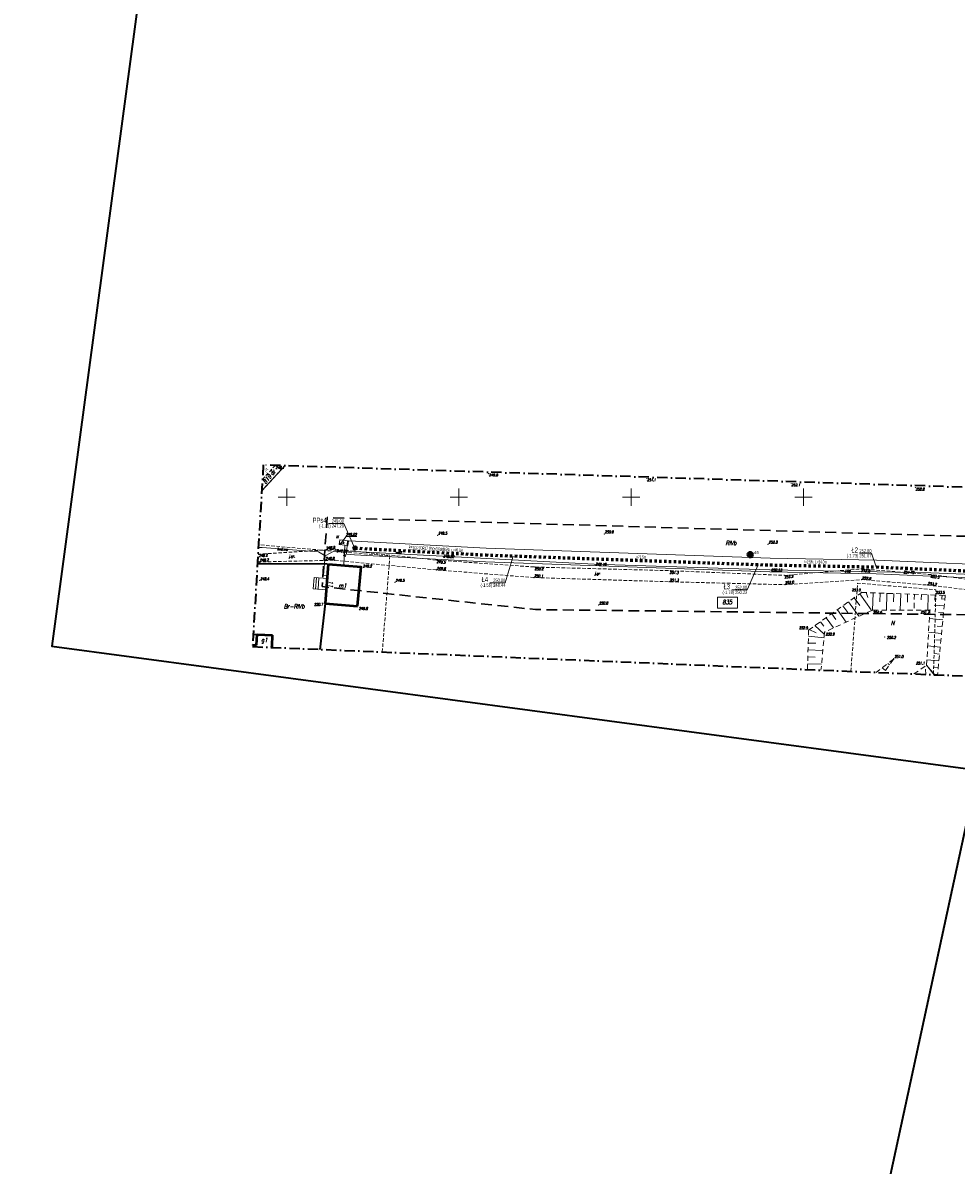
# Model space of a CAD drawing. Header units: millimetres. Extents: x 7436010 to 7436992, y 5663514 to 5666647.
# Tile 58 of 73: x 7436373 to 7436644, y 5665806 to 5666138. Entities that reach past the tile are written whole.
import ezdxf
from ezdxf.enums import TextEntityAlignment as Align

# ---------------------------------------------------------------- set-up
doc = ezdxf.new("R2010")
doc.units = ezdxf.units.MM
doc.header["$PDSIZE"] = 1
for name, pattern in [('$0$HIDDEN', [9.525, 6.35, -3.175]), ('0.7_0.7', [1.4, 0.7, -0.7]), ('1', [0]), ('2_EGBU_A', [0]), ('4', [2.5, 1.5, -1]), ('GAK', [3.5, 2, -0.75, 0, -0.75]), ('GDE', [0]), ('GUZ', [1.5, 1, -0.5]), ('KOU', [1.5, 1, -0.5]), ('UPW', [2, 1, 1])]:
    doc.linetypes.add(name, pattern=pattern)
for name, color, linetype, lineweight in [('12 WODOCIĄGI W BUDOWIE', 5, 'Continuous', 18), ('13 KOMORA KL', 34, 'Continuous', 18), ('14 WŁAZ KL', 34, 'Continuous', 18), ('15 PRZEWODY KL', 34, 'Continuous', 18), ('43 RZĘDNE KL', 34, 'Continuous', 18), ('9 JEZDNIA GRUNTOWA', 7, 'KOU', 18), ('_BB_Kanalizacja ciśnieniowa przydomowa - trasa', 64, '0.7_0.7', 60), ('_CC_Przepompownia przydomowa - plamki', 3, 'Continuous', 40), ('_CC_Przepompownia przydomowa - symbol', 1, 'Continuous', 40), ('_DZIAŁKI DO POZWOLENIA', 110, 'Continuous', 9), ('_GG_Otwory geologiczne - symbole', 10, 'Continuous', 40), ('_LINIA ROZ.LOKA', 4, '$0$HIDDEN', 30), ('EADTD_T_0', 7, 'Continuous', 18), ('EBTPO_L_6', 7, '1', 18), ('EBUPP_L_2', 7, '1', 35), ('EDZPD_L_1', 7, 'GDE', 18), ('EDZTD_T_0', 7, 'Continuous', 18), ('EGBB_E_T_0', 7, 'Continuous', 18), ('EGBB_L_0', 7, '2_EGBU_A', 50), ('GG_otwory_geologiczne_geolog', 10, 'Continuous', 40), ('Linie_odn', 7, 'Continuous', 9), ('Numery działek uzupełnienie', 7, 'Continuous', 18), ('obszar odziaływania inwestcyji', 80, 'Continuous', 20), ('Podzial_sekcyjny_krzyze', 7, 'Continuous', 13), ('PunPOMIAR1', 7, 'Continuous', 18), ('RzedPOMIAR1', 7, 'Continuous', 18), ('SDROK_T_0', 7, 'Continuous', 18), ('SDRPK_L_1', 7, 'KOU', 18), ('SZOPO_L_0', 7, 'BGT', 35), ('UWWOC_T_0', 5, 'Continuous', 18), ('UWWOO_T_0', 5, 'Continuous', 18), ('UWWPO_L_1', 5, '1', 18), ('UŻYTKI LINIE', 96, 'GUZ', 18), ('UŻYTKI OZNACZENIE', 96, 'Continuous', 18), ('WEKTOR WODOCIĄGI wo', 5, 'Continuous', 18), ('WUKOS_T_0', 7, 'Continuous', 18), ('WUKOS_T_1', 7, 'Continuous', 18), ('WUKPS_L_6', 7, '4', 18), ('ZAKRES MAPY', 1, 'GAK', 35)]:
    doc.layers.add(name, color=color, linetype=linetype, lineweight=lineweight)
doc.layers.add('_CC Tłoczny PRZYDOMOWA_ tekst', color=64, linetype='Continuous')
doc.layers.add('_map', color=7, linetype='Continuous')
doc.layers.add('RAMA WYPLOT', color=3, linetype='Continuous', lineweight=35, plot=False)
doc.styles.add('K1_ACAD', font='romans.shx', dxfattribs={"width": 0.8, "oblique": 12})
doc.styles.add('PLAN 1 pop.', font='ARIALN.TTF', dxfattribs={"width": 0.8})
doc.styles.add('PLAN 2 pop.', font='ARIALN.TTF', dxfattribs={"width": 0.8})
doc.linetypes.add('BGT', pattern='A,3.75,[133,ltypeshp.shx,S=0.1875,R=0,X=0,Y=0],3.75', length=7.5)

# ---------------------------------------------------------------- blocks, each defined once
blk = doc.blocks.new('WSP')
at = {"linetype": 'Continuous'}
blk.add_circle((0, 0), 0.045, dxfattribs=at)
blk = doc.blocks.new('WLZ')
at = {"linetype": 'Continuous'}
blk.add_circle((0, 0), 0.25, dxfattribs=at)
blk = doc.blocks.new('STUDZ')
at = {"layer": '12 WODOCIĄGI W BUDOWIE', "flags": 128}
blk.add_lwpolyline([(7436441.79, 5665985.4), (7436442.85, 5665985.34), (7436459.28, 5665984.15), (7436461.15, 5665982.99)], dxfattribs=at)
at = {"layer": '13 KOMORA KL', "flags": 128}
for points in [[(7436465.19, 5665986.28), (7436465.38, 5665987.65)], [(7436465.38, 5665987.65), (7436467.9, 5665987.31)], [(7436465.19, 5665986.28), (7436467.71, 5665985.94)], [(7436467.71, 5665985.94), (7436467.9, 5665987.31)]]:
    blk.add_lwpolyline(points, dxfattribs=at)
at = {"layer": '15 PRZEWODY KL', "flags": 128}
blk.add_lwpolyline([(7436466.92, 5665986.05), (7436466.61, 5665980.18)], dxfattribs=at)
at = {"layer": '43 RZĘDNE KL', "flags": 128}
blk.add_lwpolyline([(7436465.63, 5665986.41), (7436467.24, 5665988.56), (7436470.32, 5665988.56)], dxfattribs=at)
at = {"layer": '9 JEZDNIA GRUNTOWA', "flags": 128}
for points in [[(7436669.97, 5665975.08), (7436655.44, 5665975.17), (7436637.03, 5665977.52), (7436616.81, 5665979.18), (7436594.58, 5665977.3), (7436561.34, 5665978.65), (7436522.07, 5665979.71), (7436493.68, 5665981.71), (7436464.16, 5665984.87), (7436441.87, 5665983.45), (7436441.68, 5665983.46)], [(7436441.54, 5665981.21), (7436442.1, 5665981.19), (7436463.91, 5665981.69), (7436493.44, 5665978.88), (7436521.75, 5665976.66), (7436561.15, 5665975.43), (7436594.61, 5665974.59), (7436616.93, 5665976.06), (7436635.93, 5665974.48), (7436655.39, 5665972.25), (7436669.53, 5665972.33)]]:
    blk.add_lwpolyline(points, dxfattribs=at)
at = {"layer": 'EBTPO_L_6'}
for p, q in [((7436457.96, 5665976.67), (7436457.69, 5665973.37)), ((7436461.83, 5665976.35), (7436457.96, 5665976.67)), ((7436458.66, 5665976.61), (7436458.39, 5665973.31)), ((7436459.36, 5665976.55), (7436459.09, 5665973.25)), ((7436461.56, 5665973.05), (7436457.69, 5665973.37))]:
    blk.add_line(p, q, dxfattribs=at)
at = {"layer": 'EBUPP_L_2'}
for p, q in [((7436440.3, 5665960.19), (7436441.39, 5665960.14)), ((7436441.39, 5665960.14), (7436441.25, 5665957.04)), ((7436441.25, 5665957.04), (7436440.12, 5665957.09))]:
    blk.add_line(p, q, dxfattribs=at)
at = {"layer": 'EDZPD_L_1'}
blk.add_line((7436449.43, 5666009.15), (7436442.76, 5666001.86), dxfattribs=at)
at = {"layer": 'EGBB_L_0'}
for p, q in [((7436461.23, 5665969.15), (7436462.17, 5665980.54)), ((7436462.17, 5665980.54), (7436471.64, 5665979.76)), ((7436470.57, 5665968.38), (7436471.64, 5665979.76)), ((7436461.23, 5665969.15), (7436470.57, 5665968.38)), ((7436441.25, 5665957.04), (7436441.39, 5665960.14)), ((7436441.39, 5665960.14), (7436445.89, 5665959.92)), ((7436445.75, 5665956.83), (7436445.89, 5665959.92)), ((7436440.12, 5665957.09), (7436441.25, 5665957.04)), ((7436445.73, 5665956.38), (7436445.75, 5665956.83))]:
    blk.add_line(p, q, dxfattribs=at)
at = {"layer": 'Podzial_sekcyjny_krzyze', "color": 7, "lineweight": 13}
for p, q in [((7436450, 5665997.5), (7436450, 5666002.5)), ((7436500, 5665997.5), (7436500, 5666002.5)), ((7436550, 5665997.5), (7436550, 5666002.5)), ((7436600, 5665997.5), (7436600, 5666002.5)), ((7436447.5, 5666000), (7436452.5, 5666000)), ((7436497.5, 5666000), (7436502.5, 5666000)), ((7436547.5, 5666000), (7436552.5, 5666000)), ((7436597.5, 5666000), (7436602.5, 5666000))]:
    blk.add_line(p, q, dxfattribs=at)
at = {"layer": 'PunPOMIAR1'}
for p in [(7436446.83, 5666009.19), (7436493.83, 5665988.93), (7436542.17, 5665989.3), (7436464.16, 5665984.87), (7436589.74, 5665986.31), (7436441.87, 5665983.45), (7436442.1, 5665981.19), (7436463.91, 5665981.69), (7436493.68, 5665981.71), (7436493.44, 5665978.88), (7436522.07, 5665979.71), (7436561.34, 5665978.65), (7436616.81, 5665979.18), (7436481.46, 5665975.24), (7436521.75, 5665976.66), (7436561.15, 5665975.43), (7436594.58, 5665977.3), (7436594.61, 5665974.59), (7436616.93, 5665976.06), (7436635.93, 5665974.48), (7436637.03, 5665977.52), (7436540.53, 5665968.65)]:
    blk.add_point(p, dxfattribs=at)
at = {"layer": 'RAMA WYPLOT', "flags": 128}
for points in [[(7436474.28, 5666646.78), (7436381.84, 5665956.72), (7436798.12, 5665900.96), (7436890.56, 5666591.01)], [(7436469.91, 5665084.38), (7436654.27, 5665937.39), (7436791.11, 5665907.82), (7436606.75, 5665054.8)]]:
    blk.add_lwpolyline(points, close=True, dxfattribs=at)
at = {"layer": 'SDRPK_L_1'}
for p, q in [((7436446.66, 5666009.24), (7436442.96, 5666005.13)), ((7436443.21, 5666009.4), (7436443.16, 5666009.35))]:
    blk.add_line(p, q, dxfattribs=at)
at = {"layer": 'SZOPO_L_0'}
for p, q in [((7436442.63, 5665980.62), (7436441.51, 5665980.62)), ((7436461.85, 5665980.53), (7436442.63, 5665980.62)), ((7436459.71, 5665955.8), (7436461.23, 5665969.15))]:
    blk.add_line(p, q, dxfattribs=at)
at = {"layer": 'UŻYTKI LINIE', "flags": 128}
for points in [[(7436442.76, 5666001.86), (7436449.43, 5666009.15)], [(7436477.76, 5665955.05), (7436479.94, 5665982.93), (7436441.84, 5665986.18)], [(7436613.77, 5665949.43), (7436615.73, 5665975.04), (7436638.48, 5665973.11), (7436637.74, 5665948.44)]]:
    blk.add_lwpolyline(points, dxfattribs=at)
at = {"layer": 'WEKTOR WODOCIĄGI wo'}
for p, q in [((7436464.05, 5665984.53), (7436461.15, 5665982.99)), ((7436539.21, 5665980.56), (7436464.05, 5665984.53)), ((7436461.15, 5665982.99), (7436460.73, 5665977.35)), ((7436590.27, 5665978.86), (7436539.21, 5665980.56)), ((7436636.99, 5665978.06), (7436590.27, 5665978.86)), ((7436666.28, 5665976.8), (7436636.99, 5665978.06)), ((7436460.73, 5665977.35), (7436461.9, 5665977.23))]:
    blk.add_line(p, q, dxfattribs=at)
at = {"layer": 'WUKPS_L_6'}
for p, q in [((7436601.5, 5665961.39), (7436616.91, 5665972.34)), ((7436616.91, 5665972.34), (7436641.14, 5665971.48)), ((7436618.25, 5665972.29), (7436618.76, 5665970.58)), ((7436632.24, 5665971.8), (7436632.08, 5665967.2)), ((7436634.24, 5665971.73), (7436634.16, 5665969.47)), ((7436638.24, 5665971.58), (7436638.16, 5665969.37)), ((7436641.14, 5665971.48), (7436638.94, 5665948.39)), ((7436640.24, 5665971.51), (7436640.21, 5665970.66)), ((7436641.04, 5665970.39), (7436640.01, 5665970.49)), ((7436619.87, 5665967.14), (7436606.16, 5665960.86)), ((7436636.71, 5665967.22), (7436619.87, 5665967.14)), ((7436635.74, 5665951.17), (7436636.71, 5665967.22)), ((7436640.66, 5665966.41), (7436638.67, 5665966.6)), ((7436601.16, 5665949.95), (7436601.5, 5665961.39)), ((7436640.28, 5665962.43), (7436638.36, 5665962.61)), ((7436606.16, 5665960.86), (7436605.09, 5665949.79)), ((7436639.9, 5665958.44), (7436638.05, 5665958.62)), ((7436639.52, 5665954.46), (7436637.74, 5665954.63)), ((7436626.15, 5665952.96), (7436621.08, 5665949.13)), ((7436626.15, 5665952.96), (7436623.34, 5665949.04)), ((7436624.99, 5665951.34), (7436624.48, 5665951.7)), ((7436632.02, 5665948.68), (7436635.74, 5665951.17)), ((7436623.82, 5665949.71), (7436622.81, 5665950.44)), ((7436635.54, 5665948.53), (7436635.44, 5665950.97)), ((7436639.14, 5665950.48), (7436637.42, 5665950.64)), ((7436638.95, 5665948.49), (7436638.01, 5665948.58))]:
    blk.add_line(p, q, dxfattribs=at)
at = {"layer": 'WUKPS_L_6', "linetype": 'Continuous'}
for p, q in [((7436616.37, 5665971.96), (7436619.64, 5665967.3)), ((7436620.25, 5665972.22), (7436620.07, 5665967.14)), ((7436622.24, 5665972.15), (7436622.16, 5665969.65)), ((7436624.24, 5665972.08), (7436624.07, 5665967.16)), ((7436626.24, 5665972.01), (7436626.16, 5665969.59)), ((7436628.24, 5665971.94), (7436628.07, 5665967.18)), ((7436630.24, 5665971.87), (7436630.16, 5665969.53)), ((7436636.24, 5665971.65), (7436636.08, 5665967.22)), ((7436611.48, 5665968.48), (7436612.87, 5665966.53)), ((7436613.11, 5665969.64), (7436616.11, 5665965.42)), ((7436614.74, 5665970.8), (7436616.35, 5665968.53)), ((7436640.85, 5665968.4), (7436637.95, 5665968.68)), ((7436606.59, 5665965.01), (7436608.7, 5665962.03)), ((7436608.22, 5665966.16), (7436609.39, 5665964.52)), ((7436609.85, 5665967.32), (7436612.41, 5665963.72)), ((7436640.47, 5665964.42), (7436636.57, 5665964.79)), ((7436601.69, 5665961.53), (7436603.71, 5665960.56)), ((7436603.33, 5665962.69), (7436606.04, 5665960.18)), ((7436604.96, 5665963.85), (7436605.9, 5665962.51)), ((7436601.44, 5665959.63), (7436605.98, 5665959.11)), ((7436640.09, 5665960.44), (7436636.32, 5665960.79)), ((7436601.32, 5665955.64), (7436605.64, 5665955.51)), ((7436601.38, 5665957.63), (7436603.61, 5665957.57)), ((7436639.71, 5665956.45), (7436636.08, 5665956.8)), ((7436601.21, 5665951.64), (7436605.25, 5665951.52)), ((7436601.27, 5665953.64), (7436603.36, 5665953.57)), ((7436635.74, 5665951.17), (7436637.99, 5665948.43)), ((7436638.14, 5665948.42), (7436635.74, 5665951.17)), ((7436639.33, 5665952.47), (7436635.84, 5665952.8))]:
    blk.add_line(p, q, dxfattribs=at)
at = {"layer": 'WUKPS_L_6'}
blk.add_point((7436626.15, 5665952.96), dxfattribs=at)
at = {"layer": 'ZAKRES MAPY', "ltscale": 1.5}
blk.add_lwpolyline([(7436499.64, 5664770.19), (7436618.18, 5665205.39), (7436683.21, 5665437.78), (7436699.29, 5665515.69), (7436766.55, 5666002.2), (7436830.55, 5666510.53), (7436842.09, 5666581.76), (7436785.51, 5666596.85), (7436785.51, 5666596.85), (7436586.58, 5666594.14), (7436584.94, 5666524.7), (7436750.08, 5666529.35), (7436745.08, 5666424.3), (7436720.95, 5666302.3), (7436720.95, 5666302.3), (7436688.83, 5666001.55), (7436443.21, 5666009.35), (7436440.09, 5665956.61), (7436694.21, 5665946.11), (7436662.94, 5665733.97), (7436630.66, 5665497.39), (7436531.49, 5665129.94)], dxfattribs=at)
at = {"layer": '14 WŁAZ KL', "rotation": 0.06209006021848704}
blk.add_blockref('WLZ', (7436465.63, 5665986.41), dxfattribs=at)
at = {"layer": 'WUKOS_T_0'}
for p, rotation in [((7436508.64, 5666006.83), 0.06247255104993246), ((7436554.53, 5666005.41), 0.06260915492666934), ((7436596.44, 5666004.01), 0.0627730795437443), ((7436632.52, 5666002.79), 0.06288236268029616), ((7436471.76, 5665979.85), 0.06247255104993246), ((7436442.12, 5665975.85), 0.06244523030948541), ((7436616.78, 5665972.41), 0.06271843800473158), ((7436641.11, 5665971.54), 0.06271843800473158), ((7436460.91, 5665969.32), 0.06247255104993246), ((7436470.75, 5665968.42), 0.06249987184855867), ((7436619.86, 5665967.11), 0.06269111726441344), ((7436636.76, 5665967.27), 0.06271843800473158), ((7436601.53, 5665961.38), 0.06266379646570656), ((7436606.22, 5665960.84), 0.06266379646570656), ((7436623.61, 5665959.36), 0.06266379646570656), ((7436626.19, 5665953.08), 0.06266379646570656), ((7436635.71, 5665951.13), 0.06266379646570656)]:
    blk.add_blockref('WSP', p, dxfattribs=dict(at, rotation=rotation))
at = {"layer": '12 WODOCIĄGI W BUDOWIE', "style": 'K1_ACAD', "oblique": 12, "width": 0.8}
blk.add_text('bud.wo', height=0.75, rotation=355.8574, dxfattribs=at).set_placement((7436448.77, 5665984.91), align=Align.MIDDLE)
at = {"layer": '13 KOMORA KL', "style": 'K1_ACAD', "oblique": 12, "width": 0.8}
blk.add_text('kl', height=0.75, rotation=0.0625, dxfattribs=at).set_placement((7436464.34, 5665988.09))
at = {"layer": '14 WŁAZ KL', "style": 'K1_ACAD', "oblique": 12, "width": 0.8}
blk.add_text('k', height=0.75, rotation=0.0625, dxfattribs=at).set_placement((7436466.19, 5665986.42))
at = {"layer": '15 PRZEWODY KL', "style": 'K1_ACAD', "oblique": 12, "width": 0.8}
blk.add_text('kl', height=0.75, rotation=87.0309, dxfattribs=at).set_placement((7436466.76, 5665983.08), align=Align.MIDDLE)
at = {"layer": '43 RZĘDNE KL', "style": 'K1_ACAD', "oblique": 12, "width": 0.8}
blk.add_text('249.02', height=0.75, dxfattribs=at).set_placement((7436467.2, 5665988.8))
at = {"layer": '9 JEZDNIA GRUNTOWA', "style": 'K1_ACAD', "oblique": 12, "width": 0.8}
for rotation, p in [(1.3133, (7436450.66, 5665982.49)), (356.9515, (7436539.37, 5665977.51))]:
    blk.add_text('j.gr.', height=0.75, rotation=rotation, dxfattribs=at).set_placement(p)
at = {"layer": 'EADTD_T_0', "style": 'K1_ACAD', "oblique": 12, "width": 0.8}
blk.add_text('11', height=1.25, rotation=265.2939, dxfattribs=at).set_placement((7436462.17, 5665974.85), align=Align.CENTER)
at = {"layer": 'EDZTD_T_0', "style": 'K1_ACAD', "oblique": 12, "width": 0.8}
blk.add_text('835', height=1.25, dxfattribs=at).set_placement((7436576.46, 5665970.15), align=Align.TOP_LEFT)
at = {"layer": 'EGBB_E_T_0', "style": 'K1_ACAD', "oblique": 12, "width": 0.8}
for s, p in [('m1', (7436466.23, 5665974.33)), ('g1', (7436443.54, 5665958.32))]:
    blk.add_text(s, height=1.25, dxfattribs=at).set_placement(p, align=Align.MIDDLE)
at = {"layer": 'Numery działek uzupełnienie', "style": 'K1_ACAD', "oblique": 12, "width": 0.8}
blk.add_text('819', height=1.25, rotation=49.1819, dxfattribs=at).set_placement((7436444.34, 5666005.22), align=Align.MIDDLE)
at = {"layer": 'RzedPOMIAR1', "style": 'K1_ACAD', "oblique": 12, "width": 0.8}
for s, p in [('248.1', (7436446.77, 5666008.23)), ('249.5', (7436493.99, 5665989.16)), ('250.9', (7436542.33, 5665989.53)), ('252.0', (7436589.9, 5665986.54)), ('249.5', (7436481.62, 5665975.47)), ('250.8', (7436540.69, 5665968.88))]:
    blk.add_text(s, height=0.75, dxfattribs=at).set_placement(p)
for s, rotation, p in [('248.8', 3.6451, (7436461.48, 5665984.84)), ('248.2', 3.6451, (7436441.91, 5665982.63)), ('248.2', 1.3133, (7436442.2, 5665981.34)), ('248.8', 1.3133, (7436461.29, 5665981.78)), ('249.5', 355.9703, (7436493.51, 5665980.86)), ('249.6', 355.5162, (7436493.54, 5665978.98)), ('250.2', 358.4538, (7436521.92, 5665978.82)), ('251.3', 357.6743, (7436561.15, 5665977.78)), ('252.8', 355.3067, (7436616.71, 5665978.36)), ('250.1', 358.2119, (7436521.83, 5665976.78)), ('251.3', 358.5619, (7436561.2, 5665975.57)), ('252.2', 4.834, (7436594.5, 5665976.42)), ('252.0', 3.7681, (7436594.67, 5665974.76)), ('252.8', 355.2463, (7436616.99, 5665976.17)), ('253.2', 353.49, (7436636.05, 5665974.6)), ('253.3', 352.7256, (7436636.85, 5665976.67))]:
    blk.add_text(s, height=0.75, rotation=rotation, dxfattribs=at).set_placement(p)
at = {"layer": 'SDROK_T_0', "style": 'K1_ACAD', "oblique": 12, "width": 0.8}
blk.add_text('j.tł.', height=0.75, rotation=48.2042, dxfattribs=at).set_placement((7436443.62, 5666007.47), align=Align.MIDDLE_LEFT)
at = {"layer": 'UWWOC_T_0', "style": 'K1_ACAD', "oblique": 12, "width": 0.8}
for s, rotation, p in [('247.22', 356.9749, (7436464.47, 5665984.05)), ('248.20', 356.9751, (7436495.42, 5665982.5)), ('249.16', 358.1029, (7436539.63, 5665980.18)), ('250.53', 359.0163, (7436590.61, 5665978.47)), ('251.72', 359.0164, (7436629.02, 5665977.83))]:
    blk.add_text(s, height=0.75, rotation=rotation, dxfattribs=at).set_placement(p)
at = {"layer": 'UWWOO_T_0', "style": 'K1_ACAD', "oblique": 12, "width": 0.8}
for rotation, p in [(356.975, (7436482.45, 5665983.55)), (359.0163, (7436612.79, 5665978.07))]:
    blk.add_text('w40', height=0.75, rotation=rotation, dxfattribs=at).set_placement(p, align=Align.CENTER)
at = {"layer": 'UŻYTKI OZNACZENIE', "style": 'K1_ACAD', "oblique": 12, "width": 0.8}
blk.add_text('dr', height=1.25, rotation=49.2069, dxfattribs=at).set_placement((7436445.96, 5666007.17), align=Align.MIDDLE)
for s, p in [('RIVb', (7436579, 5665986.7)), ('Br-RIVb', (7436452.19, 5665968.29)), ('N', (7436625.94, 5665963.43))]:
    blk.add_text(s, height=1.25, dxfattribs=at).set_placement(p, align=Align.MIDDLE)
at = {"layer": 'WUKOS_T_1', "style": 'K1_ACAD', "oblique": 12, "width": 0.8}
for s, rotation, p in [('249.8', 0.0625, (7436508.72, 5666006.06)), ('251.1', 0.0626, (7436554.59, 5666004.63)), ('249.2', 0.0625, (7436472.14, 5665979.62)), ('248.4', 0.0624, (7436442.33, 5665975.89)), ('251.0', 0.0627, (7436626.43, 5665953.34))]:
    blk.add_text(s, height=0.75, rotation=rotation, dxfattribs=at).set_placement(p)
for s, rotation, p in [('252.1', 0.0628, (7436596.48, 5666003.91)), ('252.8', 0.0629, (7436632.55, 5666002.67)), ('249.8', 0.0625, (7436470.94, 5665968.04)), ('250.6', 0.0627, (7436620.18, 5665966.88)), ('250.9', 0.0627, (7436606.46, 5665960.62))]:
    blk.add_text(s, height=0.75, rotation=rotation, dxfattribs=at).set_placement(p, align=Align.TOP_LEFT)
for s, p in [('253.0', (7436616.59, 5665972.68)), ('253.5', (7436640.96, 5665971.96)), ('252.5', (7436601.3, 5665961.72)), ('251.1', (7436635.22, 5665951.4))]:
    blk.add_text(s, height=0.75, rotation=0.0627, dxfattribs=at).set_placement(p, align=Align.RIGHT)
for s, rotation, p in [('250.7', 0.0625, (7436460.53, 5665969.24)), ('251.7', 0.0627, (7436636.57, 5665966.96))]:
    blk.add_text(s, height=0.75, rotation=rotation, dxfattribs=at).set_placement(p, align=Align.TOP_RIGHT)
blk.add_text('250.2', height=0.75, rotation=0.0627, dxfattribs=at).set_placement((7436624.25, 5665959.27), align=Align.MIDDLE_LEFT)
blk = doc.blocks.new('A$C759113EB')
at = {"linetype": '1'}
h = blk.add_hatch(color=1, dxfattribs=at)
h.dxf.hatch_style = 1
h.paths.add_polyline_path([(1.5, 1.5), (3, 1.5, 0.414214), (1.5, 3)])
h.paths.add_polyline_path([(1.5, 1.5), (0, 1.5, 0.414214), (1.5, 0)])
at = {"layer": 'GG_otwory_geologiczne_geolog', "color": 10}
for p, q in [((0, 1.5), (3, 1.5)), ((1.5, 3), (1.5, 0))]:
    blk.add_line(p, q, dxfattribs=at)
at = {"layer": 'GG_otwory_geologiczne_geolog', "color": 1}
for start, end in [(90, 180), (270, 0)]:
    blk.add_arc((1.5, 1.5), 1.5, start, end, dxfattribs=at)
at = {"layer": 'GG_otwory_geologiczne_geolog', "color": 10}
for start, end in [(180, 270), (0, 90)]:
    blk.add_arc((1.5, 1.5), 1.5, start, end, dxfattribs=at)

msp = doc.modelspace()

# ---------------------------------------------------------------- hatches: boundary and pattern name
at = {"layer": '_CC_Przepompownia przydomowa - plamki', "linetype": 'Continuous'}
h = msp.add_hatch(color=256, dxfattribs=at)
edge = h.paths.add_edge_path()
edge.add_arc((7436469.84, 5665985.22), 0.5, 0, 360)

# ---------------------------------------------------------------- linework, layer by layer
at = {"layer": '_BB_Kanalizacja ciśnieniowa przydomowa - trasa'}
msp.add_lwpolyline([(7436469.84, 5665985.22), (7436469.84, 5665985.22), (7436507.77, 5665983.22), (7436590.29, 5665980.32), (7436621.18, 5665979.74), (7436666.33, 5665977.8), (7436712.3, 5665975.27), (7436712.3, 5665975.27), (7436713.01, 5665975.91)], dxfattribs=at)
at = {"layer": '_CC_Przepompownia przydomowa - symbol', "linetype": 'Continuous'}
msp.add_circle((7436469.84, 5665985.22), 0.5, dxfattribs=at)
at = {"layer": '_DZIAŁKI DO POZWOLENIA'}
msp.add_lwpolyline([(7436575.1, 5665970.93), (7436580.83, 5665970.93), (7436580.83, 5665967.73), (7436575.1, 5665967.73)], close=True, dxfattribs=at)
at = {"layer": '_LINIA ROZ.LOKA', "ltscale": 0.5, "flags": 128}
msp.add_lwpolyline([(7436769.82, 5666386.17), (7436785.63, 5666401.9), (7436777.17, 5666339.85), (7436769.64, 5666284.84), (7436763.69, 5666241.33), (7436758.71, 5666204.87), (7436747, 5666120.48), (7436746.67, 5666118.16), (7436746, 5666112.25), (7436742.68, 5666086.95), (7436737.87, 5666050.31), (7436735.79, 5666034.48), (7436729.16, 5665983.96), (7436725.41, 5665955.37), (7436721.16, 5665922.94), (7436716.68, 5665892.75), (7436714.65, 5665879.5), (7436710.7, 5665853.65), (7436705.91, 5665822.36), (7436701.24, 5665791.78), (7436696.68, 5665761.99), (7436693.36, 5665740.28), (7436692.49, 5665734.57), (7436691.24, 5665725.21), (7436686.82, 5665692.28), (7436686.24, 5665687.98), (7436687.02, 5665687.87), (7436687.8, 5665687.76), (7436688.43, 5665687.68), (7436689.73, 5665687.5), (7436691.7, 5665687.22), (7436695.05, 5665686.76), (7436699.59, 5665686.13), (7436703.87, 5665685.5), (7436710.05, 5665684.69), (7436704.14, 5665626.72), (7436692.35, 5665554.03), (7436684.4, 5665507.89), (7436678.95, 5665476.38), (7436678.11, 5665452.58), (7436669.82, 5665424.53), (7436658.74, 5665384.42), (7436649.92, 5665353.22), (7436656.07, 5665352.41), (7436640.53, 5665294.18), (7436627.07, 5665248.66), (7436617.8, 5665220.56), (7436609.03, 5665184.74), (7436597.09, 5665145.04), (7436586.74, 5665104.18), (7436580.26, 5665077.61), (7436551.4, 5665080.63), (7436544.13, 5665053.46), (7436541.65, 5665043.68), (7436535.65, 5665019.89), (7436527.28, 5664986.71), (7436518.85, 5664953.13), (7436540.24, 5664951.29), (7436527.27, 5664905.09), (7436512.89, 5664848.87), (7436512.75, 5664848.25), (7436491.25, 5664843.66), (7436490.45, 5664840.42), (7436488.75, 5664840.17), (7436485.59, 5664828.52), (7436480.77, 5664810.69), (7436477.56, 5664798.83), (7436470.05, 5664771.07), (7436466.78, 5664758.91), (7436461, 5664737.53), (7436453.38, 5664709.45), (7436450.49, 5664698.66), (7436449.29, 5664694.23), (7436447.88, 5664689), (7436444.73, 5664677.41), (7436439.73, 5664658.88), (7436430.8, 5664625.84), (7436422.09, 5664592.64), (7436411.81, 5664553.45), (7436402.82, 5664519.11), (7436395.06, 5664489.58), (7436386.91, 5664458.42), (7436380.7, 5664434.66), (7436376.52, 5664418.9), (7436373.4, 5664406.85), (7436371.23, 5664398.64), (7436365.4, 5664376.39), (7436360.19, 5664356.59), (7436358.97, 5664351.96), (7436370.07, 5664349.72), (7436345.74, 5664252.38), (7436338.1, 5664221.81), (7436346.56, 5664219.64), (7436332.96, 5664172.83), (7436327.71, 5664153.96), (7436320.71, 5664127.65), (7436315.85, 5664109.04), (7436293.51, 5664105.67), (7436291.78, 5664098.99), (7436311.25, 5664095.22), (7436305.86, 5664069.9), (7436301.25, 5664052.5), (7436298.26, 5664034.7), (7436295.23, 5664016.7), (7436294.2, 5663992.36), (7436295.68, 5663969.32), (7436298.86, 5663944.9), (7436305.05, 5663922.42), (7436309.37, 5663907.37), (7436310.08, 5663904.28), (7436287.94, 5663894.27), (7436287.89, 5663894.23), (7436289.29, 5663888.17), (7436307.22, 5663896.42), (7436313.56, 5663878.37), (7436316.82, 5663864.36), (7436323.1, 5663841.84), (7436323.62, 5663840.35), (7436302.73, 5663832.55), (7436306.08, 5663818.61), (7436328.59, 5663826.53), (7436335.3, 5663807.88), (7436346.49, 5663776.83), (7436347.27, 5663774.44), (7436325.84, 5663769.72), (7436328.27, 5663765.49), (7436328.27, 5663765.49), (7436337.73, 5663749.26), (7436355.95, 5663758.12), (7436369.04, 5663743.04), (7436379.22, 5663723.73), (7436386.59, 5663707.33), (7436393.78, 5663687.44), (7436394.54, 5663683.16), (7436386.12, 5663681.18), (7436375.06, 5663673.19), (7436376.66, 5663669.4), (7436378.04, 5663665.37), (7436383.14, 5663649.89), (7436385.45, 5663641.27), (7436392.56, 5663614.94), (7436402.77, 5663597.55), (7436404.55, 5663594.36), (7436398.14, 5663579.56), (7436383.47, 5663579.87), (7436383.47, 5663598.95), (7436383.54, 5663613.76), (7436381.27, 5663622.16), (7436375.49, 5663643.65), (7436374.49, 5663647.41), (7436373.19, 5663652.22), (7436366.81, 5663649.77), (7436363.11, 5663660.13), (7436369.06, 5663664.53), (7436367.98, 5663667.46), (7436362.42, 5663663.46), (7436351.03, 5663690.17), (7436348.92, 5663700.66), (7436355.28, 5663701.41), (7436350.01, 5663711.55), (7436342.68, 5663723.84), (7436323.69, 5663721.1), (7436294.62, 5663770.74), (7436268.86, 5663766.23), (7436263.07, 5663785.82), (7436260.04, 5663784.81), (7436254.69, 5663782.73), (7436252.46, 5663789.25), (7436260.43, 5663792.4), (7436278.16, 5663799.5), (7436285.7, 5663801.99), (7436278.82, 5663825.68), (7436273.4, 5663846.93), (7436269.39, 5663864.94), (7436284.57, 5663868.62), (7436282.66, 5663876.99), (7436274.79, 5663875.66), (7436272.43, 5663887.4), (7436280.04, 5663888.29), (7436279.11, 5663892.09), (7436269.52, 5663890.93), (7436263.1, 5663914.55), (7436258.6, 5663935.85), (7436251.25, 5663959.73), (7436247.77, 5663974.33), (7436257.81, 5663977.45), (7436257.7, 5663985.66), (7436257.6, 5663994.26), (7436254.81, 5664004.46), (7436251.48, 5664016.71), (7436250.55, 5664027.07), (7436249.49, 5664037.26), (7436242.69, 5664037.33), (7436241.68, 5664048.83), (7436240.9, 5664065.75), (7436219.89, 5664094.24), (7436221.99, 5664101.65), (7436224.11, 5664100.45), (7436249.12, 5664102.02), (7436242.68, 5664108.3), (7436226.64, 5664128.31), (7436226.02, 5664140.26), (7436224.84, 5664141.85), (7436219.24, 5664143.56), (7436189.72, 5664143.16), (7436172.24, 5664151.73), (7436160.04, 5664157.7), (7436156.65, 5664159.35), (7436144.81, 5664164.95), (7436142.54, 5664166.01), (7436135.05, 5664171.55), (7436122.04, 5664181.32), (7436108.22, 5664191.49), (7436106.94, 5664192.44), (7436096.69, 5664202.79), (7436089.7, 5664209.89), (7436082.36, 5664217.23), (7436065.98, 5664208.51), (7436054.19, 5664202.18), (7436048.15, 5664211.64), (7436077.49, 5664231.59), (7436078.11, 5664230.8), (7436082.88, 5664224.7), (7436088.01, 5664218.66), (7436091.26, 5664215.4), (7436100.88, 5664205.31), (7436105.44, 5664200.58), (7436107, 5664199), (7436108.61, 5664197.36), (7436109.38, 5664196.58), (7436109.54, 5664196.42), (7436113.39, 5664193.77), (7436117.54, 5664190.76), (7436126.19, 5664184.59), (7436131.52, 5664180.7), (7436136.12, 5664196.77), (7436147.66, 5664192.78), (7436144.07, 5664181.29), (7436141.62, 5664173.45), (7436149.98, 5664169.14), (7436161.93, 5664163.01), (7436166.87, 5664160.46), (7436176.13, 5664155.71), (7436190.6, 5664148.29), (7436211.64, 5664148.49), (7436219.97, 5664148.58), (7436227.76, 5664146.18), (7436230.92, 5664142.23), (7436230.7, 5664137.63), (7436231.98, 5664130.14), (7436242.86, 5664115.22), (7436255.74, 5664102.74), (7436277.11, 5664081.5), (7436279.29, 5664110.77), (7436287.11, 5664140.3), (7436294.81, 5664168.38), (7436300.41, 5664167.93), (7436303.62, 5664180.05), (7436314.75, 5664222.52), (7436320.67, 5664244.51), (7436329.29, 5664276.33), (7436339.49, 5664314.22), (7436347.35, 5664343.31), (7436344.05, 5664344.14), (7436348.21, 5664369.31), (7436371.21, 5664451.73), (7436387.62, 5664516.96), (7436415.59, 5664621.21), (7436434.67, 5664694.68), (7436464.45, 5664803.67), (7436472.92, 5664837.82), (7436477.35, 5664838.62), (7436478.21, 5664841.78), (7436481.51, 5664853.98), (7436494.03, 5664899.69), (7436502.4, 5664930.23), (7436504.59, 5664938.28), (7436507.77, 5664949.8), (7436500.72, 5664950), (7436508.91, 5664982.67), (7436528.12, 5665058.56), (7436539.99, 5665099.16), (7436546.5, 5665097.77), (7436553.59, 5665124.94), (7436568.61, 5665185.17), (7436573.13, 5665202.81), (7436575.09, 5665210.14), (7436580.01, 5665229.57), (7436583.77, 5665244.51), (7436593.84, 5665284.25), (7436602.23, 5665317.29), (7436613.91, 5665363.64), (7436618.24, 5665380.68), (7436630.04, 5665427.09), (7436635.6, 5665448.86), (7436641.55, 5665472.26), (7436645.6, 5665488.17), (7436647.47, 5665501.71), (7436650.05, 5665519.83), (7436651.53, 5665531.05), (7436655.66, 5665560.73), (7436662.17, 5665607.71), (7436664.22, 5665622.58), (7436669.04, 5665657.29), (7436673.24, 5665687.67), (7436669.13, 5665688.35), (7436676.29, 5665740.38), (7436691.42, 5665845.09), (7436699.67, 5665904.31), (7436707.4, 5665965.13), (7436522.2, 5665967.37), (7436460.27, 5665974.02), (7436461.79, 5665994.07), (7436645.18, 5665988.69), (7436704.6, 5665987.73), (7436718.23, 5666087.22), (7436731.41, 5666189.83), (7436742.14, 5666261.15), (7436750, 5666316.48), (7436754.58, 5666343.8), (7436764.08, 5666343.13), (7436769.82, 5666386.17)], dxfattribs=at)
at = {"layer": 'Linie_odn'}
for points in [[(7436469.8, 5665985.1), (7436466.6, 5665992.36), (7436462.1, 5665992.36)], [(7436515.76, 5665982.9), (7436513.46, 5665975.16), (7436508.96, 5665975.16)], [(7436621.12, 5665979.77), (7436619.75, 5665983.7), (7436616.3, 5665983.7)], [(7436586.9, 5665980.36), (7436583.7, 5665973.07), (7436579.2, 5665973.07)]]:
    msp.add_lwpolyline(points, dxfattribs=at)
at = {"layer": 'obszar odziaływania inwestcyji', "ltscale": 2}
msp.add_lwpolyline([(7436711.18, 5665977.34), (7436666.43, 5665979.8), (7436621.24, 5665981.74), (7436590.34, 5665982.32), (7436507.86, 5665985.22), (7436469.94, 5665987.22), (7436467.7, 5665987.34), (7436467.39, 5665983.41), (7436469.73, 5665983.22), (7436507.68, 5665981.22), (7436590.23, 5665978.32), (7436621.12, 5665977.74), (7436666.23, 5665975.8), (7436710.61, 5665973.36)], dxfattribs=at)
at = {"layer": 'UWWPO_L_1', "linetype": 'UPW'}
for p, q in [((7436464.05, 5665984.53), (7436461.15, 5665982.99)), ((7436539.21, 5665980.56), (7436464.05, 5665984.53)), ((7436461.15, 5665982.99), (7436460.73, 5665977.35)), ((7436590.27, 5665978.86), (7436539.21, 5665980.56)), ((7436636.99, 5665978.06), (7436590.27, 5665978.86)), ((7436666.28, 5665976.8), (7436636.99, 5665978.06)), ((7436460.73, 5665977.35), (7436461.9, 5665977.23))]:
    msp.add_line(p, q, dxfattribs=at)

# ---------------------------------------------------------------- block references
at = {"layer": '_GG_Otwory geologiczne - symbole', "xscale": 0.5, "yscale": 0.5, "zscale": 0.5}
msp.add_blockref('A$C759113EB', (7436583.81, 5665982.56), dxfattribs=at)
at = {"layer": '_map'}
msp.add_blockref('STUDZ', (0, 0), dxfattribs=at)

# ---------------------------------------------------------------- texts
at = {"layer": '_CC Tłoczny PRZYDOMOWA_ tekst', "width": 0.8}
for s, height, style, p in [('PPs4', 1.5, 'PLAN 1 pop.', (7436461.6, 5665992.56)), ('(-1.71) 247.29', 1, 'PLAN 2 pop.', (7436466.6, 5665991.16)), ('249.00', 1, 'PLAN 2 pop.', (7436466.6, 5665992.56)), ('Ł2', 1.5, 'PLAN 1 pop.', (7436615.83, 5665983.9)), ('252.80', 1, 'PLAN 2 pop.', (7436619.75, 5665983.9)), ('(-1.73) 251.07', 1, 'PLAN 2 pop.', (7436619.75, 5665982.5)), ('Ł4', 1.5, 'PLAN 1 pop.', (7436508.46, 5665975.36)), ('(-1.56) 248.44', 1, 'PLAN 2 pop.', (7436513.46, 5665973.96)), ('250.00', 1, 'PLAN 2 pop.', (7436513.46, 5665975.36)), ('Ł3', 1.5, 'PLAN 1 pop.', (7436578.7, 5665973.27)), ('(-1.78) 250.22', 1, 'PLAN 2 pop.', (7436583.7, 5665971.87)), ('252.00', 1, 'PLAN 2 pop.', (7436583.7, 5665973.27))]:
    msp.add_text(s, height=height, dxfattribs=dict(at, style=style)).set_placement(p, align=Align.RIGHT)
at = {"layer": '_CC Tłoczny PRZYDOMOWA_ tekst', "color": 64, "style": 'PLAN 2 pop.', "width": 0.6}
for s, rotation, p in [('PE100 SDR17 %%c50x3,0mm', 356.8662, (7436485.39, 5665984.91)), ('L=46.0m', 356.4784, (7436497.82, 5665984.2)), ('L=71.5m', 359.7342, (7436551, 5665982.1)), ('L=34.0m', 359.7342, (7436603.42, 5665980.66))]:
    msp.add_text(s, height=1, rotation=rotation, dxfattribs=at).set_placement(p)
for rotation, p in [(356.4784, (7436497.32, 5665984.26)), (359.7342, (7436602.92, 5665980.65))]:
    msp.add_text('i=2.5%', height=1, rotation=rotation, dxfattribs=at).set_placement(p, align=Align.RIGHT)
at = {"layer": '_GG_Otwory geologiczne - symbole', "insert": (7436585.62, 5665984.38), "char_height": 0.9, "width": 2.4446, "attachment_point": 1}
msp.add_mtext('{\\fArial|b0|i1|c238|p34;45}', dxfattribs=at)

doc.saveas('drawing.dxf')
